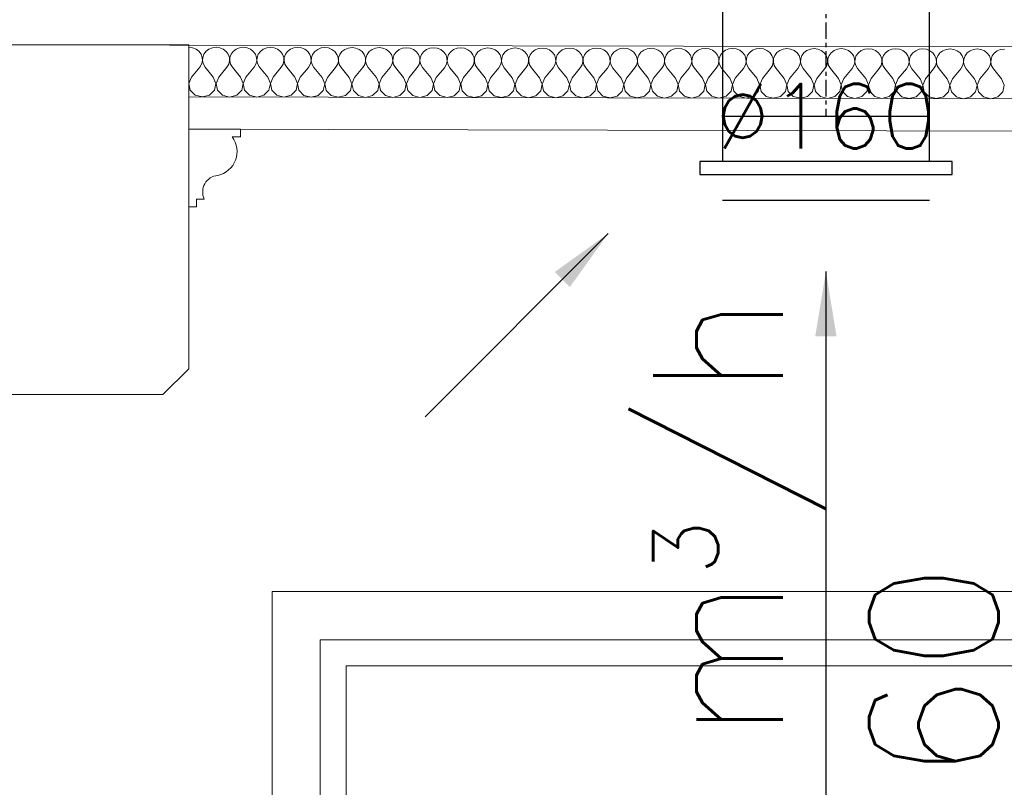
# Model space of a CAD drawing. Header units: millimetres. Extents: x -573548 to 674770, y -246895 to -89040.
# Tile 58 of 199: x 98070 to 98831, y -236241 to -235649. Entities that reach past the tile are written whole.
import ezdxf

# ---------------------------------------------------------------- set-up
doc = ezdxf.new("R2010")
doc.units = ezdxf.units.MM
doc.linetypes.add('Oś', pattern=[22.225, 12.7, -3.175, 3.175, -3.175])
for name, color, linetype, lineweight in [('belki sufitowe_Nr_pióra__41', 8, 'Continuous', 9), ('DRZWI_Nr_pióra__1', 8, 'Continuous', 9), ('DRZWI_Nr_pióra__2', 8, 'Continuous', 9), ('Nowe_Drawing & Figure_Nr_pióra__59', 8, 'Continuous', 9), ('Nowe_strop_Nr_pióra__59', 8, 'Continuous', 9), ('strop_Nr_pióra__41', 8, 'Continuous', 9)]:
    doc.layers.add(name, color=color, linetype=linetype, lineweight=lineweight)
for name, color, linetype in [('FLUID-W2', 7, 'Continuous'), ('FLUID-W2-100-ARRGR', 7, 'Continuous'), ('FLUID-W2-50-DIM', 7, 'Continuous'), ('FLUID-W2-SYM', 7, 'Continuous'), ('Nowe_Drawing & Figure', 7, 'Continuous')]:
    doc.layers.add(name, color=color, linetype=linetype)
doc.styles.add('FDBES', font='simplex.shx')
doc.dimstyles.new('FDBES', dxfattribs={"dimscale": 50, "dimtxt": 4, "dimasz": 2.5, "dimexe": 0.8, "dimexo": 2, "dimgap": 1, "dimtad": 1, "dimdsep": 46, "dimtxsty": 'FDBES', "dimcen": 2.5, "dimclrd": 4, "dimclre": 5, "dimadec": 0, "dimazin": 0, "dimtfac": 1, "dimtmove": 0, "dimatfit": 3, "dimfxl": 1, "dimarcsym": 0})

# ---------------------------------------------------------------- blocks, each defined once
blk = doc.blocks.new('*X454', base_point=(477978.69, -104863.57))
at = {"layer": 'Nowe_Drawing & Figure', "color": 21, "linetype": 'Continuous', "lineweight": 13, "true_color": 0xffaaaa}
for p, q in [((492970.98, -73211.63), (492968.11, -73211.26)), ((492973.63, -73212.7), (492970.98, -73211.63)), ((492975.86, -73214.4), (492973.63, -73212.7)), ((492977.49, -73216.59), (492975.86, -73214.4)), ((492981.36, -73214.41), (492979.71, -73216.59)), ((492983.59, -73212.73), (492981.36, -73214.41)), ((492986.24, -73211.66), (492983.59, -73212.73)), ((492989.11, -73211.31), (492986.24, -73211.66)), ((492991.98, -73211.68), (492989.11, -73211.31)), ((492994.63, -73212.75), (492991.98, -73211.68)), ((492996.86, -73214.45), (492994.63, -73212.75)), ((492998.49, -73216.63), (492996.86, -73214.45)), ((493002.36, -73214.46), (493000.71, -73216.64)), ((493004.59, -73212.77), (493002.36, -73214.46)), ((493007.24, -73211.71), (493004.59, -73212.77)), ((493010.11, -73211.35), (493007.24, -73211.71)), ((493012.98, -73211.72), (493010.11, -73211.35)), ((493015.63, -73212.8), (493012.98, -73211.72)), ((493017.86, -73214.49), (493015.63, -73212.8)), ((493019.49, -73216.68), (493017.86, -73214.49)), ((493023.36, -73214.51), (493021.71, -73216.68)), ((493025.59, -73212.82), (493023.36, -73214.51)), ((493028.24, -73211.76), (493025.59, -73212.82)), ((493031.11, -73211.4), (493028.24, -73211.76)), ((493033.98, -73211.77), (493031.11, -73211.4)), ((493036.63, -73212.84), (493033.98, -73211.77)), ((493038.86, -73214.54), (493036.63, -73212.84)), ((493040.49, -73216.73), (493038.86, -73214.54)), ((493044.36, -73214.55), (493042.71, -73216.73)), ((493046.59, -73212.87), (493044.36, -73214.55)), ((493049.24, -73211.8), (493046.59, -73212.87)), ((493052.11, -73211.45), (493049.24, -73211.8)), ((493054.98, -73211.82), (493052.11, -73211.45)), ((493057.63, -73212.89), (493054.98, -73211.82)), ((493059.86, -73214.59), (493057.63, -73212.89)), ((493061.49, -73216.77), (493059.86, -73214.59)), ((493065.36, -73214.6), (493063.71, -73216.78)), ((493067.59, -73212.91), (493065.36, -73214.6)), ((493070.24, -73211.85), (493067.59, -73212.91)), ((493073.11, -73211.49), (493070.24, -73211.85)), ((493075.98, -73211.86), (493073.11, -73211.49)), ((493078.63, -73212.94), (493075.98, -73211.86)), ((493080.86, -73214.63), (493078.63, -73212.94)), ((493082.49, -73216.82), (493080.86, -73214.63)), ((493086.36, -73214.65), (493084.71, -73216.83)), ((493088.59, -73212.96), (493086.36, -73214.65)), ((493091.24, -73211.9), (493088.59, -73212.96)), ((493094.11, -73211.54), (493091.24, -73211.9)), ((493096.98, -73211.91), (493094.11, -73211.54)), ((493099.63, -73212.99), (493096.98, -73211.91)), ((493101.86, -73214.68), (493099.63, -73212.99)), ((493103.49, -73216.87), (493101.86, -73214.68)), ((493107.36, -73214.69), (493105.71, -73216.87)), ((493109.59, -73213.01), (493107.36, -73214.69)), ((493112.24, -73211.95), (493109.59, -73213.01)), ((493115.11, -73211.59), (493112.24, -73211.95)), ((493117.98, -73211.96), (493115.11, -73211.59)), ((493120.63, -73213.03), (493117.98, -73211.96)), ((493122.86, -73214.73), (493120.63, -73213.03)), ((493124.49, -73216.91), (493122.86, -73214.73)), ((493128.36, -73214.74), (493126.71, -73216.92)), ((493130.59, -73213.05), (493128.36, -73214.74)), ((493133.24, -73211.99), (493130.59, -73213.05)), ((493136.11, -73211.63), (493133.24, -73211.99)), ((493138.98, -73212), (493136.11, -73211.63)), ((493141.63, -73213.08), (493138.98, -73212)), ((493143.86, -73214.77), (493141.63, -73213.08)), ((493145.49, -73216.96), (493143.86, -73214.77)), ((493149.36, -73214.79), (493147.71, -73216.97)), ((493151.59, -73213.1), (493149.36, -73214.79)), ((493154.24, -73212.04), (493151.59, -73213.1)), ((493157.11, -73211.68), (493154.24, -73212.04)), ((493159.98, -73212.05), (493157.11, -73211.68)), ((493162.63, -73213.13), (493159.98, -73212.05)), ((493164.86, -73214.82), (493162.63, -73213.13)), ((493166.49, -73217.01), (493164.86, -73214.82)), ((493170.36, -73214.83), (493168.71, -73217.01)), ((493172.59, -73213.15), (493170.36, -73214.83)), ((493175.24, -73212.09), (493172.59, -73213.15)), ((493178.11, -73211.73), (493175.24, -73212.09)), ((493180.98, -73212.1), (493178.11, -73211.73)), ((493183.63, -73213.17), (493180.98, -73212.1)), ((493185.86, -73214.87), (493183.63, -73213.17)), ((493187.49, -73217.05), (493185.86, -73214.87)), ((493191.36, -73214.88), (493189.71, -73217.06)), ((493193.59, -73213.19), (493191.36, -73214.88)), ((493196.24, -73212.13), (493193.59, -73213.19)), ((493199.11, -73211.77), (493196.24, -73212.13)), ((493201.98, -73212.15), (493199.11, -73211.77)), ((493204.63, -73213.22), (493201.98, -73212.15)), ((493206.86, -73214.91), (493204.63, -73213.22)), ((493208.49, -73217.1), (493206.86, -73214.91)), ((493212.36, -73214.93), (493210.71, -73217.11)), ((493214.59, -73213.24), (493212.36, -73214.93)), ((493217.24, -73212.18), (493214.59, -73213.24)), ((493220.11, -73211.82), (493217.24, -73212.18)), ((493222.98, -73212.19), (493220.11, -73211.82)), ((493225.63, -73213.27), (493222.98, -73212.19)), ((493227.86, -73214.96), (493225.63, -73213.27)), ((493229.49, -73217.15), (493227.86, -73214.96)), ((493233.35, -73214.97), (493231.71, -73217.15)), ((493235.59, -73213.29), (493233.35, -73214.97)), ((493238.24, -73212.23), (493235.59, -73213.29)), ((493241.11, -73211.87), (493238.24, -73212.23)), ((493243.98, -73212.24), (493241.11, -73211.87)), ((493246.63, -73213.31), (493243.98, -73212.24)), ((493248.86, -73215.01), (493246.63, -73213.31)), ((493250.49, -73217.19), (493248.86, -73215.01)), ((493254.35, -73215.02), (493252.71, -73217.2)), ((493256.59, -73213.34), (493254.35, -73215.02)), ((493259.24, -73212.27), (493256.59, -73213.34)), ((493262.11, -73211.91), (493259.24, -73212.27)), ((493264.98, -73212.29), (493262.11, -73211.91)), ((493267.63, -73213.36), (493264.98, -73212.29)), ((493269.86, -73215.05), (493267.63, -73213.36)), ((493271.49, -73217.24), (493269.86, -73215.05)), ((493275.35, -73215.07), (493273.71, -73217.25)), ((493277.59, -73213.38), (493275.35, -73215.07)), ((493280.24, -73212.32), (493277.59, -73213.38)), ((493283.11, -73211.96), (493280.24, -73212.32)), ((493285.98, -73212.33), (493283.11, -73211.96)), ((493288.63, -73213.41), (493285.98, -73212.33)), ((493290.86, -73215.1), (493288.63, -73213.41)), ((493292.49, -73217.29), (493290.86, -73215.1)), ((493296.35, -73215.11), (493294.71, -73217.29)), ((493298.59, -73213.43), (493296.35, -73215.11)), ((493301.24, -73212.37), (493298.59, -73213.43)), ((493304.11, -73212.01), (493301.24, -73212.37)), ((493306.98, -73212.38), (493304.11, -73212.01)), ((493309.63, -73213.45), (493306.98, -73212.38)), ((493311.86, -73215.15), (493309.63, -73213.45)), ((493313.49, -73217.34), (493311.86, -73215.15)), ((493317.35, -73215.16), (493315.71, -73217.34)), ((493319.59, -73213.48), (493317.35, -73215.16)), ((493322.24, -73212.41), (493319.59, -73213.48)), ((493325.11, -73212.05), (493322.24, -73212.41)), ((493327.98, -73212.43), (493325.11, -73212.05)), ((493330.63, -73213.5), (493327.98, -73212.43)), ((493332.86, -73215.2), (493330.63, -73213.5)), ((493334.49, -73217.38), (493332.86, -73215.2)), ((493338.35, -73215.21), (493336.71, -73217.39)), ((493340.59, -73213.52), (493338.35, -73215.21)), ((493343.24, -73212.46), (493340.59, -73213.52)), ((493346.11, -73212.1), (493343.24, -73212.46)), ((493348.98, -73212.47), (493346.11, -73212.1)), ((493351.63, -73213.55), (493348.98, -73212.47)), ((493353.86, -73215.24), (493351.63, -73213.55)), ((493355.49, -73217.43), (493353.86, -73215.24)), ((493359.35, -73215.25), (493357.71, -73217.43)), ((493361.59, -73213.57), (493359.35, -73215.25)), ((493364.24, -73212.51), (493361.59, -73213.57)), ((493367.11, -73212.15), (493364.24, -73212.51)), ((493369.98, -73212.52), (493367.11, -73212.15)), ((493372.63, -73213.59), (493369.98, -73212.52)), ((493374.86, -73215.29), (493372.63, -73213.59)), ((493376.49, -73217.48), (493374.86, -73215.29)), ((493380.35, -73215.3), (493378.71, -73217.48)), ((493382.59, -73213.62), (493380.35, -73215.3)), ((493385.24, -73212.55), (493382.59, -73213.62)), ((493388.11, -73212.19), (493385.24, -73212.55)), ((493390.98, -73212.57), (493388.11, -73212.19)), ((493393.63, -73213.64), (493390.98, -73212.57)), ((493395.86, -73215.34), (493393.63, -73213.64)), ((493397.49, -73217.52), (493395.86, -73215.34)), ((493401.35, -73215.35), (493399.71, -73217.53)), ((493403.59, -73213.66), (493401.35, -73215.35)), ((493406.24, -73212.6), (493403.59, -73213.66)), ((493409.11, -73212.24), (493406.24, -73212.6)), ((493411.98, -73212.61), (493409.11, -73212.24)), ((493414.63, -73213.69), (493411.98, -73212.61)), ((493416.86, -73215.38), (493414.63, -73213.69)), ((493418.49, -73217.57), (493416.86, -73215.38)), ((493422.35, -73215.39), (493420.71, -73217.57)), ((493424.59, -73213.71), (493422.35, -73215.39)), ((493427.24, -73212.65), (493424.59, -73213.71)), ((493430.11, -73212.29), (493427.24, -73212.65)), ((493432.98, -73212.66), (493430.11, -73212.29)), ((493435.63, -73213.73), (493432.98, -73212.66)), ((493437.86, -73215.43), (493435.63, -73213.73)), ((493439.49, -73217.62), (493437.86, -73215.43)), ((493443.35, -73215.44), (493441.71, -73217.62)), ((493445.59, -73213.76), (493443.35, -73215.44)), ((493448.24, -73212.69), (493445.59, -73213.76)), ((493451.11, -73212.34), (493448.24, -73212.69)), ((493453.98, -73212.71), (493451.11, -73212.34)), ((493456.63, -73213.78), (493453.98, -73212.71)), ((493458.86, -73215.48), (493456.63, -73213.78)), ((493460.49, -73217.66), (493458.86, -73215.48)), ((493464.35, -73215.49), (493462.71, -73217.67)), ((493466.59, -73213.8), (493464.35, -73215.49)), ((493469.24, -73212.74), (493466.59, -73213.8)), ((493472.11, -73212.38), (493469.24, -73212.74)), ((493474.98, -73212.75), (493472.11, -73212.38)), ((493477.63, -73213.83), (493474.98, -73212.75)), ((493479.86, -73215.52), (493477.63, -73213.83)), ((493481.49, -73217.71), (493479.86, -73215.52)), ((493485.35, -73215.54), (493483.71, -73217.71)), ((493487.59, -73213.85), (493485.35, -73215.54)), ((493490.24, -73212.79), (493487.59, -73213.85)), ((493493.11, -73212.43), (493490.24, -73212.79)), ((493495.98, -73212.8), (493493.11, -73212.43)), ((493498.63, -73213.88), (493495.98, -73212.8)), ((493500.86, -73215.57), (493498.63, -73213.88)), ((493502.49, -73217.76), (493500.86, -73215.57)), ((493506.35, -73215.58), (493504.71, -73217.76)), ((493508.59, -73213.9), (493506.35, -73215.58)), ((493511.24, -73212.83), (493508.59, -73213.9)), ((493514.11, -73212.48), (493511.24, -73212.83)), ((493516.98, -73212.85), (493514.11, -73212.48)), ((493519.63, -73213.92), (493516.98, -73212.85)), ((493521.86, -73215.62), (493519.63, -73213.92)), ((493523.49, -73217.8), (493521.86, -73215.62)), ((493527.35, -73215.63), (493525.71, -73217.81)), ((493529.59, -73213.94), (493527.35, -73215.63)), ((493532.24, -73212.88), (493529.59, -73213.94)), ((493535.11, -73212.52), (493532.24, -73212.88)), ((493537.98, -73212.89), (493535.11, -73212.52)), ((493540.63, -73213.97), (493537.98, -73212.89)), ((493542.86, -73215.66), (493540.63, -73213.97)), ((493544.49, -73217.85), (493542.86, -73215.66)), ((493548.35, -73215.68), (493546.71, -73217.86)), ((493550.59, -73213.99), (493548.35, -73215.68)), ((493553.24, -73212.93), (493550.59, -73213.99)), ((493556.11, -73212.57), (493553.24, -73212.93)), ((493558.98, -73212.94), (493556.11, -73212.57)), ((493561.63, -73214.02), (493558.98, -73212.94)), ((493563.86, -73215.71), (493561.63, -73214.02)), ((493565.49, -73217.9), (493563.86, -73215.71)), ((493569.35, -73215.72), (493567.71, -73217.9)), ((493571.59, -73214.04), (493569.35, -73215.72)), ((493574.24, -73212.98), (493571.59, -73214.04)), ((493577.11, -73212.62), (493574.24, -73212.98)), ((493579.98, -73212.99), (493577.11, -73212.62)), ((493582.63, -73214.06), (493579.98, -73212.99)), ((493584.86, -73215.76), (493582.63, -73214.06)), ((493586.49, -73217.94), (493584.86, -73215.76)), ((493590.35, -73215.77), (493588.71, -73217.95)), ((493592.59, -73214.08), (493590.35, -73215.77)), ((493595.24, -73213.02), (493592.59, -73214.08)), ((493598.11, -73212.66), (493595.24, -73213.02)), ((492978.41, -73219.1), (492977.49, -73216.59)), ((492977.89, -73224.32), (492978.55, -73221.74)), ((492978.55, -73221.74), (492978.41, -73219.1)), ((492978.78, -73219.1), (492978.63, -73221.74)), ((492978.63, -73221.74), (492979.28, -73224.33)), ((492979.71, -73216.59), (492978.78, -73219.1)), ((492999.41, -73219.14), (492998.49, -73216.63)), ((492998.89, -73224.37), (492999.55, -73221.79)), ((492999.55, -73221.79), (492999.41, -73219.14)), ((492999.78, -73219.15), (492999.63, -73221.79)), ((492999.63, -73221.79), (493000.28, -73224.37)), ((493000.71, -73216.64), (492999.78, -73219.15)), ((493020.41, -73219.19), (493019.49, -73216.68)), ((493019.89, -73224.42), (493020.55, -73221.84)), ((493020.55, -73221.84), (493020.41, -73219.19)), ((493020.78, -73219.19), (493020.63, -73221.84)), ((493020.63, -73221.84), (493021.28, -73224.42)), ((493021.71, -73216.68), (493020.78, -73219.19)), ((493041.41, -73219.24), (493040.49, -73216.73)), ((493040.89, -73224.46), (493041.55, -73221.88)), ((493041.55, -73221.88), (493041.41, -73219.24)), ((493041.78, -73219.24), (493041.63, -73221.88)), ((493041.63, -73221.88), (493042.28, -73224.47)), ((493042.71, -73216.73), (493041.78, -73219.24)), ((493062.41, -73219.29), (493061.49, -73216.77)), ((493061.89, -73224.51), (493062.55, -73221.93)), ((493062.55, -73221.93), (493062.41, -73219.29)), ((493062.78, -73219.29), (493062.63, -73221.93)), ((493062.63, -73221.93), (493063.28, -73224.51)), ((493063.71, -73216.78), (493062.78, -73219.29)), ((493083.41, -73219.33), (493082.49, -73216.82)), ((493082.89, -73224.56), (493083.55, -73221.98)), ((493083.55, -73221.98), (493083.41, -73219.33)), ((493083.78, -73219.33), (493083.63, -73221.98)), ((493083.63, -73221.98), (493084.28, -73224.56)), ((493084.71, -73216.83), (493083.78, -73219.33)), ((493104.41, -73219.38), (493103.49, -73216.87)), ((493103.89, -73224.6), (493104.55, -73222.02)), ((493104.55, -73222.02), (493104.41, -73219.38)), ((493104.78, -73219.38), (493104.63, -73222.02)), ((493104.63, -73222.02), (493105.28, -73224.61)), ((493105.71, -73216.87), (493104.78, -73219.38)), ((493125.41, -73219.43), (493124.49, -73216.91)), ((493124.89, -73224.65), (493125.55, -73222.07)), ((493125.55, -73222.07), (493125.41, -73219.43)), ((493125.78, -73219.43), (493125.63, -73222.07)), ((493125.63, -73222.07), (493126.28, -73224.65)), ((493126.71, -73216.92), (493125.78, -73219.43)), ((493146.41, -73219.47), (493145.49, -73216.96)), ((493145.89, -73224.7), (493146.55, -73222.12)), ((493146.55, -73222.12), (493146.41, -73219.47)), ((493146.78, -73219.47), (493146.63, -73222.12)), ((493146.63, -73222.12), (493147.28, -73224.7)), ((493147.71, -73216.97), (493146.78, -73219.47)), ((493167.41, -73219.52), (493166.49, -73217.01)), ((493166.89, -73224.74), (493167.55, -73222.17)), ((493167.55, -73222.17), (493167.41, -73219.52)), ((493167.78, -73219.52), (493167.63, -73222.17)), ((493167.63, -73222.17), (493168.28, -73224.75)), ((493168.71, -73217.01), (493167.78, -73219.52)), ((493188.41, -73219.57), (493187.49, -73217.05)), ((493187.89, -73224.79), (493188.55, -73222.21)), ((493188.55, -73222.21), (493188.41, -73219.57)), ((493188.78, -73219.57), (493188.63, -73222.21)), ((493188.63, -73222.21), (493189.28, -73224.79)), ((493189.71, -73217.06), (493188.78, -73219.57)), ((493209.41, -73219.61), (493208.49, -73217.1)), ((493208.89, -73224.84), (493209.55, -73222.26)), ((493209.55, -73222.26), (493209.41, -73219.61)), ((493209.78, -73219.61), (493209.63, -73222.26)), ((493209.63, -73222.26), (493210.28, -73224.84)), ((493210.71, -73217.11), (493209.78, -73219.61)), ((493230.41, -73219.66), (493229.49, -73217.15)), ((493229.89, -73224.88), (493230.55, -73222.31)), ((493230.55, -73222.31), (493230.41, -73219.66)), ((493230.78, -73219.66), (493230.63, -73222.31)), ((493230.63, -73222.31), (493231.28, -73224.89)), ((493231.71, -73217.15), (493230.78, -73219.66)), ((493251.41, -73219.71), (493250.49, -73217.19)), ((493250.89, -73224.93), (493251.55, -73222.35)), ((493251.55, -73222.35), (493251.41, -73219.71)), ((493251.78, -73219.71), (493251.63, -73222.35)), ((493251.63, -73222.35), (493252.28, -73224.93)), ((493252.71, -73217.2), (493251.78, -73219.71)), ((493272.41, -73219.75), (493271.49, -73217.24)), ((493271.89, -73224.98), (493272.55, -73222.4)), ((493272.55, -73222.4), (493272.41, -73219.75)), ((493272.78, -73219.75), (493272.63, -73222.4)), ((493272.63, -73222.4), (493273.28, -73224.98)), ((493273.71, -73217.25), (493272.78, -73219.75)), ((493293.41, -73219.8), (493292.49, -73217.29)), ((493292.89, -73225.02), (493293.55, -73222.45)), ((493293.55, -73222.45), (493293.41, -73219.8)), ((493293.78, -73219.8), (493293.63, -73222.45)), ((493293.63, -73222.45), (493294.28, -73225.03)), ((493294.71, -73217.29), (493293.78, -73219.8)), ((493314.41, -73219.85), (493313.49, -73217.34)), ((493313.89, -73225.07), (493314.55, -73222.49)), ((493314.55, -73222.49), (493314.41, -73219.85)), ((493314.78, -73219.85), (493314.63, -73222.49)), ((493314.63, -73222.49), (493315.28, -73225.07)), ((493315.71, -73217.34), (493314.78, -73219.85)), ((493335.41, -73219.89), (493334.49, -73217.38)), ((493334.89, -73225.12), (493335.55, -73222.54)), ((493335.55, -73222.54), (493335.41, -73219.89)), ((493335.78, -73219.89), (493335.63, -73222.54)), ((493335.63, -73222.54), (493336.28, -73225.12)), ((493336.71, -73217.39), (493335.78, -73219.89)), ((493356.41, -73219.94), (493355.49, -73217.43)), ((493355.89, -73225.17), (493356.55, -73222.59)), ((493356.55, -73222.59), (493356.41, -73219.94)), ((493356.78, -73219.94), (493356.63, -73222.59)), ((493356.63, -73222.59), (493357.28, -73225.17)), ((493357.71, -73217.43), (493356.78, -73219.94)), ((493377.41, -73219.99), (493376.49, -73217.48)), ((493376.89, -73225.21), (493377.55, -73222.63)), ((493377.55, -73222.63), (493377.41, -73219.99)), ((493377.78, -73219.99), (493377.63, -73222.63)), ((493377.63, -73222.63), (493378.28, -73225.22)), ((493378.71, -73217.48), (493377.78, -73219.99)), ((493398.41, -73220.03), (493397.49, -73217.52)), ((493397.89, -73225.26), (493398.55, -73222.68)), ((493398.55, -73222.68), (493398.41, -73220.03)), ((493398.78, -73220.04), (493398.63, -73222.68)), ((493398.63, -73222.68), (493399.28, -73225.26)), ((493399.71, -73217.53), (493398.78, -73220.04)), ((493419.41, -73220.08), (493418.49, -73217.57)), ((493418.89, -73225.31), (493419.55, -73222.73)), ((493419.55, -73222.73), (493419.41, -73220.08)), ((493419.78, -73220.08), (493419.63, -73222.73)), ((493419.63, -73222.73), (493420.28, -73225.31)), ((493420.71, -73217.57), (493419.78, -73220.08)), ((493440.41, -73220.13), (493439.49, -73217.62)), ((493439.89, -73225.35), (493440.55, -73222.77)), ((493440.55, -73222.77), (493440.41, -73220.13)), ((493440.78, -73220.13), (493440.63, -73222.77)), ((493440.63, -73222.77), (493441.28, -73225.36)), ((493441.71, -73217.62), (493440.78, -73220.13)), ((493461.41, -73220.17), (493460.49, -73217.66)), ((493460.88, -73225.4), (493461.55, -73222.82)), ((493461.55, -73222.82), (493461.41, -73220.17)), ((493461.78, -73220.18), (493461.63, -73222.82)), ((493461.63, -73222.82), (493462.28, -73225.4)), ((493462.71, -73217.67), (493461.78, -73220.18)), ((493482.41, -73220.22), (493481.49, -73217.71)), ((493481.88, -73225.45), (493482.55, -73222.87)), ((493482.55, -73222.87), (493482.41, -73220.22)), ((493482.78, -73220.22), (493482.63, -73222.87)), ((493482.63, -73222.87), (493483.28, -73225.45)), ((493483.71, -73217.71), (493482.78, -73220.22)), ((493503.41, -73220.27), (493502.49, -73217.76)), ((493502.88, -73225.49), (493503.55, -73222.91)), ((493503.55, -73222.91), (493503.41, -73220.27)), ((493503.78, -73220.27), (493503.63, -73222.91)), ((493503.63, -73222.91), (493504.28, -73225.5)), ((493504.71, -73217.76), (493503.78, -73220.27)), ((493524.41, -73220.32), (493523.49, -73217.8)), ((493523.88, -73225.54), (493524.55, -73222.96)), ((493524.55, -73222.96), (493524.41, -73220.32)), ((493524.78, -73220.32), (493524.63, -73222.96)), ((493524.63, -73222.96), (493525.28, -73225.54)), ((493525.71, -73217.81), (493524.78, -73220.32)), ((493545.41, -73220.36), (493544.49, -73217.85)), ((493544.88, -73225.59), (493545.55, -73223.01)), ((493545.55, -73223.01), (493545.41, -73220.36)), ((493545.78, -73220.36), (493545.63, -73223.01)), ((493545.63, -73223.01), (493546.28, -73225.59)), ((493546.71, -73217.86), (493545.78, -73220.36)), ((493566.41, -73220.41), (493565.49, -73217.9)), ((493565.88, -73225.63), (493566.55, -73223.05)), ((493566.55, -73223.05), (493566.41, -73220.41)), ((493566.78, -73220.41), (493566.63, -73223.06)), ((493566.63, -73223.06), (493567.28, -73225.64)), ((493567.71, -73217.9), (493566.78, -73220.41)), ((493587.41, -73220.46), (493586.49, -73217.94)), ((493586.88, -73225.68), (493587.55, -73223.1)), ((493587.55, -73223.1), (493587.41, -73220.46)), ((493587.78, -73220.46), (493587.63, -73223.1)), ((493587.63, -73223.1), (493588.28, -73225.68)), ((493588.71, -73217.95), (493587.78, -73220.46)), ((492970.16, -73234.3), (492976.48, -73226.64)), ((492976.48, -73226.64), (492977.89, -73224.32)), ((492979.28, -73224.33), (492980.68, -73226.65)), ((492986.96, -73234.34), (492980.68, -73226.65)), ((492991.16, -73234.35), (492997.48, -73226.68)), ((492997.48, -73226.68), (492998.89, -73224.37)), ((493000.28, -73224.37), (493001.68, -73226.69)), ((493007.96, -73234.39), (493001.68, -73226.69)), ((493012.16, -73234.4), (493018.48, -73226.73)), ((493018.48, -73226.73), (493019.89, -73224.42)), ((493021.28, -73224.42), (493022.68, -73226.74)), ((493028.96, -73234.43), (493022.68, -73226.74)), ((493033.16, -73234.44), (493039.48, -73226.78)), ((493039.48, -73226.78), (493040.89, -73224.46)), ((493042.28, -73224.47), (493043.68, -73226.79)), ((493049.96, -73234.48), (493043.68, -73226.79)), ((493054.16, -73234.49), (493060.48, -73226.82)), ((493060.48, -73226.82), (493061.89, -73224.51)), ((493063.28, -73224.51), (493064.68, -73226.83)), ((493070.96, -73234.53), (493064.68, -73226.83)), ((493075.16, -73234.54), (493081.48, -73226.87)), ((493081.48, -73226.87), (493082.89, -73224.56)), ((493084.28, -73224.56), (493085.68, -73226.88)), ((493091.96, -73234.57), (493085.68, -73226.88)), ((493096.16, -73234.58), (493102.48, -73226.92)), ((493102.48, -73226.92), (493103.89, -73224.6)), ((493105.28, -73224.61), (493106.68, -73226.93)), ((493112.96, -73234.62), (493106.68, -73226.93)), ((493117.16, -73234.63), (493123.48, -73226.96)), ((493123.48, -73226.96), (493124.89, -73224.65)), ((493126.28, -73224.65), (493127.68, -73226.97)), ((493133.96, -73234.67), (493127.68, -73226.97)), ((493138.16, -73234.68), (493144.48, -73227.01)), ((493144.48, -73227.01), (493145.89, -73224.7)), ((493147.28, -73224.7), (493148.68, -73227.02)), ((493154.96, -73234.72), (493148.68, -73227.02)), ((493159.16, -73234.72), (493165.48, -73227.06)), ((493165.48, -73227.06), (493166.89, -73224.74)), ((493168.28, -73224.75), (493169.68, -73227.07)), ((493175.96, -73234.76), (493169.68, -73227.07)), ((493180.16, -73234.77), (493186.48, -73227.11)), ((493186.48, -73227.11), (493187.89, -73224.79)), ((493189.28, -73224.79), (493190.68, -73227.11)), ((493196.96, -73234.81), (493190.68, -73227.11)), ((493201.16, -73234.82), (493207.48, -73227.15)), ((493207.48, -73227.15), (493208.89, -73224.84)), ((493210.28, -73224.84), (493211.68, -73227.16)), ((493217.96, -73234.86), (493211.68, -73227.16)), ((493222.16, -73234.86), (493228.48, -73227.2)), ((493228.48, -73227.2), (493229.89, -73224.88)), ((493231.28, -73224.89), (493232.68, -73227.21)), ((493238.96, -73234.9), (493232.68, -73227.21)), ((493243.16, -73234.91), (493249.48, -73227.25)), ((493249.48, -73227.25), (493250.89, -73224.93)), ((493252.28, -73224.93), (493253.68, -73227.26)), ((493259.96, -73234.95), (493253.68, -73227.26)), ((493264.16, -73234.96), (493270.48, -73227.29)), ((493270.48, -73227.29), (493271.89, -73224.98)), ((493273.28, -73224.98), (493274.68, -73227.3)), ((493280.96, -73235), (493274.68, -73227.3)), ((493285.16, -73235.01), (493291.48, -73227.34)), ((493291.48, -73227.34), (493292.89, -73225.02)), ((493294.28, -73225.03), (493295.68, -73227.35)), ((493301.96, -73235.04), (493295.68, -73227.35)), ((493306.16, -73235.05), (493312.48, -73227.39)), ((493312.48, -73227.39), (493313.89, -73225.07)), ((493315.28, -73225.07), (493316.68, -73227.4)), ((493322.96, -73235.09), (493316.68, -73227.4)), ((493327.16, -73235.1), (493333.48, -73227.43)), ((493333.48, -73227.43), (493334.89, -73225.12)), ((493336.28, -73225.12), (493337.68, -73227.44)), ((493343.96, -73235.14), (493337.68, -73227.44)), ((493348.16, -73235.15), (493354.48, -73227.48)), ((493354.48, -73227.48), (493355.89, -73225.17)), ((493357.28, -73225.17), (493358.68, -73227.49)), ((493364.96, -73235.18), (493358.68, -73227.49)), ((493369.16, -73235.19), (493375.48, -73227.53)), ((493375.48, -73227.53), (493376.89, -73225.21)), ((493378.28, -73225.22), (493379.68, -73227.54)), ((493385.96, -73235.23), (493379.68, -73227.54)), ((493390.16, -73235.24), (493396.48, -73227.57)), ((493396.48, -73227.57), (493397.89, -73225.26)), ((493399.28, -73225.26), (493400.68, -73227.58)), ((493406.96, -73235.28), (493400.68, -73227.58)), ((493411.16, -73235.29), (493417.48, -73227.62)), ((493417.48, -73227.62), (493418.89, -73225.31)), ((493420.28, -73225.31), (493421.68, -73227.63)), ((493427.96, -73235.32), (493421.68, -73227.63)), ((493432.16, -73235.33), (493438.48, -73227.67)), ((493438.48, -73227.67), (493439.89, -73225.35)), ((493441.28, -73225.36), (493442.68, -73227.68)), ((493448.96, -73235.37), (493442.68, -73227.68)), ((493453.16, -73235.38), (493459.48, -73227.71)), ((493459.48, -73227.71), (493460.88, -73225.4)), ((493462.28, -73225.4), (493463.68, -73227.72)), ((493469.96, -73235.42), (493463.68, -73227.72)), ((493474.16, -73235.43), (493480.48, -73227.76)), ((493480.48, -73227.76), (493481.88, -73225.45)), ((493483.28, -73225.45), (493484.68, -73227.77)), ((493490.96, -73235.46), (493484.68, -73227.77)), ((493495.16, -73235.47), (493501.48, -73227.81)), ((493501.48, -73227.81), (493502.88, -73225.49)), ((493504.28, -73225.5), (493505.68, -73227.82)), ((493511.96, -73235.51), (493505.68, -73227.82)), ((493516.16, -73235.52), (493522.48, -73227.85)), ((493522.48, -73227.85), (493523.88, -73225.54)), ((493525.28, -73225.54), (493526.68, -73227.86)), ((493532.96, -73235.56), (493526.68, -73227.86)), ((493537.16, -73235.57), (493543.48, -73227.9)), ((493543.48, -73227.9), (493544.88, -73225.59)), ((493546.28, -73225.59), (493547.68, -73227.91)), ((493553.96, -73235.6), (493547.68, -73227.91)), ((493558.16, -73235.61), (493564.48, -73227.95)), ((493564.48, -73227.95), (493565.88, -73225.63)), ((493567.28, -73225.64), (493568.68, -73227.96)), ((493574.96, -73235.65), (493568.68, -73227.96)), ((493579.16, -73235.66), (493585.48, -73227.99)), ((493585.48, -73227.99), (493586.88, -73225.68)), ((493588.28, -73225.68), (493589.68, -73228)), ((493595.96, -73235.7), (493589.68, -73228)), ((492970.16, -73234.3), (492968.09, -73239.2)), ((492968.09, -73239.2), (492969.15, -73244.35)), ((492989.01, -73239.24), (492986.96, -73234.34)), ((492987.93, -73244.4), (492989.01, -73239.24)), ((492991.16, -73234.35), (492989.09, -73239.24)), ((492989.09, -73239.24), (492990.15, -73244.4)), ((493010.01, -73239.29), (493007.96, -73234.39)), ((493008.93, -73244.44), (493010.01, -73239.29)), ((493012.16, -73234.4), (493010.09, -73239.29)), ((493010.09, -73239.29), (493011.15, -73244.45)), ((493031.01, -73239.34), (493028.96, -73234.43)), ((493029.93, -73244.49), (493031.01, -73239.34)), ((493033.16, -73234.44), (493031.09, -73239.34)), ((493031.09, -73239.34), (493032.15, -73244.49)), ((493052.01, -73239.38), (493049.96, -73234.48)), ((493050.93, -73244.54), (493052.01, -73239.38)), ((493054.16, -73234.49), (493052.09, -73239.38)), ((493052.09, -73239.38), (493053.15, -73244.54)), ((493073.01, -73239.43), (493070.96, -73234.53)), ((493075.16, -73234.54), (493073.09, -73239.43)), ((493094.01, -73239.48), (493091.96, -73234.57)), ((493096.16, -73234.58), (493094.09, -73239.48)), ((493115.01, -73239.52), (493112.96, -73234.62)), ((493117.16, -73234.63), (493115.09, -73239.52)), ((493136.01, -73239.57), (493133.96, -73234.67)), ((493138.16, -73234.68), (493136.09, -73239.57)), ((493157.01, -73239.62), (493154.96, -73234.72)), ((493159.16, -73234.72), (493157.09, -73239.62)), ((493178.01, -73239.66), (493175.96, -73234.76)), ((493180.16, -73234.77), (493178.09, -73239.66)), ((493199.01, -73239.71), (493196.96, -73234.81)), ((493201.16, -73234.82), (493199.09, -73239.71)), ((493220.01, -73239.76), (493217.96, -73234.86)), ((493222.16, -73234.86), (493220.09, -73239.76)), ((493241.01, -73239.8), (493238.96, -73234.9)), ((493243.16, -73234.91), (493241.09, -73239.8)), ((493262.01, -73239.85), (493259.96, -73234.95)), ((493264.16, -73234.96), (493262.09, -73239.85)), ((493283.01, -73239.9), (493280.96, -73235)), ((493285.16, -73235.01), (493283.09, -73239.9)), ((493304.01, -73239.95), (493301.96, -73235.04)), ((493306.16, -73235.05), (493304.09, -73239.95)), ((493325.01, -73239.99), (493322.96, -73235.09)), ((493327.16, -73235.1), (493325.09, -73239.99)), ((493346.01, -73240.04), (493343.96, -73235.14)), ((493348.16, -73235.15), (493346.09, -73240.04)), ((493367.01, -73240.09), (493364.96, -73235.18)), ((493369.16, -73235.19), (493367.09, -73240.09)), ((493388.01, -73240.13), (493385.96, -73235.23)), ((493390.16, -73235.24), (493388.09, -73240.13)), ((493409.01, -73240.18), (493406.96, -73235.28)), ((493411.16, -73235.29), (493409.09, -73240.18)), ((493430.01, -73240.23), (493427.96, -73235.32)), ((493432.16, -73235.33), (493430.09, -73240.23)), ((493451.01, -73240.27), (493448.96, -73235.37)), ((493453.16, -73235.38), (493451.09, -73240.27)), ((493472.01, -73240.32), (493469.96, -73235.42)), ((493474.16, -73235.43), (493472.09, -73240.32)), ((493493.01, -73240.37), (493490.96, -73235.46)), ((493495.16, -73235.47), (493493.09, -73240.37)), ((493514.01, -73240.41), (493511.96, -73235.51)), ((493516.16, -73235.52), (493514.09, -73240.41)), ((493535.01, -73240.46), (493532.96, -73235.56)), ((493537.16, -73235.57), (493535.09, -73240.46)), ((493556.01, -73240.51), (493553.96, -73235.6)), ((493558.16, -73235.61), (493556.09, -73240.51)), ((493577.01, -73240.55), (493574.96, -73235.65)), ((493579.16, -73235.66), (493577.09, -73240.55)), ((493598.01, -73240.6), (493595.96, -73235.7)), ((492969.15, -73244.35), (492973.01, -73248.24)), ((492984.05, -73248.26), (492987.93, -73244.4)), ((492990.15, -73244.4), (492994.01, -73248.28)), ((493005.05, -73248.31), (493008.93, -73244.44)), ((493011.15, -73244.45), (493015.01, -73248.33)), ((493026.05, -73248.35), (493029.93, -73244.49)), ((493032.15, -73244.49), (493036.01, -73248.38)), ((493047.05, -73248.4), (493050.93, -73244.54)), ((493053.15, -73244.54), (493057.01, -73248.42)), ((493068.05, -73248.45), (493071.93, -73244.58)), ((493071.93, -73244.58), (493073.01, -73239.43)), ((493073.09, -73239.43), (493074.15, -73244.59)), ((493074.15, -73244.59), (493078.01, -73248.47)), ((493089.05, -73248.49), (493092.93, -73244.63)), ((493092.93, -73244.63), (493094.01, -73239.48)), ((493094.09, -73239.48), (493095.15, -73244.63)), ((493095.15, -73244.63), (493099.01, -73248.52)), ((493110.05, -73248.54), (493113.93, -73244.68)), ((493113.93, -73244.68), (493115.01, -73239.52)), ((493115.09, -73239.52), (493116.15, -73244.68)), ((493116.15, -73244.68), (493120.01, -73248.56)), ((493131.05, -73248.59), (493134.93, -73244.72)), ((493134.93, -73244.72), (493136.01, -73239.57)), ((493136.09, -73239.57), (493137.15, -73244.73)), ((493137.15, -73244.73), (493141.01, -73248.61)), ((493152.05, -73248.63), (493155.93, -73244.77)), ((493155.93, -73244.77), (493157.01, -73239.62)), ((493157.09, -73239.62), (493158.15, -73244.78)), ((493158.15, -73244.78), (493162.01, -73248.66)), ((493173.05, -73248.68), (493176.93, -73244.82)), ((493176.93, -73244.82), (493178.01, -73239.66)), ((493178.09, -73239.66), (493179.15, -73244.82)), ((493179.15, -73244.82), (493183.01, -73248.7)), ((493194.05, -73248.73), (493197.93, -73244.86)), ((493197.93, -73244.86), (493199.01, -73239.71)), ((493199.09, -73239.71), (493200.15, -73244.87)), ((493200.15, -73244.87), (493204.01, -73248.75)), ((493215.05, -73248.78), (493218.93, -73244.91)), ((493218.93, -73244.91), (493220.01, -73239.76)), ((493220.09, -73239.76), (493221.15, -73244.92)), ((493221.15, -73244.92), (493225.01, -73248.8)), ((493236.05, -73248.82), (493239.93, -73244.96)), ((493239.93, -73244.96), (493241.01, -73239.8)), ((493241.09, -73239.8), (493242.15, -73244.96)), ((493242.15, -73244.96), (493246.01, -73248.84)), ((493257.05, -73248.87), (493260.93, -73245)), ((493260.93, -73245), (493262.01, -73239.85)), ((493262.09, -73239.85), (493263.15, -73245.01)), ((493263.15, -73245.01), (493267.01, -73248.89)), ((493278.05, -73248.92), (493281.93, -73245.05)), ((493281.93, -73245.05), (493283.01, -73239.9)), ((493283.09, -73239.9), (493284.15, -73245.06)), ((493284.15, -73245.06), (493288.01, -73248.94)), ((493299.05, -73248.96), (493302.93, -73245.1)), ((493302.93, -73245.1), (493304.01, -73239.95)), ((493304.09, -73239.95), (493305.15, -73245.1)), ((493305.15, -73245.1), (493309.01, -73248.98)), ((493320.05, -73249.01), (493323.93, -73245.15)), ((493323.93, -73245.15), (493325.01, -73239.99)), ((493325.09, -73239.99), (493326.15, -73245.15)), ((493326.15, -73245.15), (493330.01, -73249.03)), ((493341.05, -73249.06), (493344.93, -73245.19)), ((493344.93, -73245.19), (493346.01, -73240.04)), ((493346.09, -73240.04), (493347.15, -73245.2)), ((493347.15, -73245.2), (493351.01, -73249.08)), ((493362.05, -73249.1), (493365.93, -73245.24)), ((493365.93, -73245.24), (493367.01, -73240.09)), ((493367.09, -73240.09), (493368.15, -73245.24)), ((493368.15, -73245.24), (493372.01, -73249.13)), ((493383.05, -73249.15), (493386.93, -73245.29)), ((493386.93, -73245.29), (493388.01, -73240.13)), ((493388.09, -73240.13), (493389.15, -73245.29)), ((493389.15, -73245.29), (493393.01, -73249.17)), ((493404.05, -73249.2), (493407.93, -73245.33)), ((493407.93, -73245.33), (493409.01, -73240.18)), ((493409.09, -73240.18), (493410.15, -73245.34)), ((493410.15, -73245.34), (493414.01, -73249.22)), ((493425.05, -73249.24), (493428.93, -73245.38)), ((493428.93, -73245.38), (493430.01, -73240.23)), ((493430.09, -73240.23), (493431.15, -73245.38)), ((493431.15, -73245.38), (493435.01, -73249.27)), ((493446.05, -73249.29), (493449.93, -73245.43)), ((493449.93, -73245.43), (493451.01, -73240.27)), ((493451.09, -73240.27), (493452.15, -73245.43)), ((493452.15, -73245.43), (493456.01, -73249.31)), ((493467.05, -73249.34), (493470.93, -73245.47)), ((493470.93, -73245.47), (493472.01, -73240.32)), ((493472.09, -73240.32), (493473.15, -73245.48)), ((493473.15, -73245.48), (493477.01, -73249.36)), ((493488.05, -73249.38), (493491.93, -73245.52)), ((493491.93, -73245.52), (493493.01, -73240.37)), ((493493.09, -73240.37), (493494.15, -73245.52)), ((493494.15, -73245.52), (493498.01, -73249.41)), ((493509.05, -73249.43), (493512.93, -73245.57)), ((493512.93, -73245.57), (493514.01, -73240.41)), ((493514.09, -73240.41), (493515.15, -73245.57)), ((493515.15, -73245.57), (493519.01, -73249.45)), ((493530.05, -73249.48), (493533.93, -73245.61)), ((493533.93, -73245.61), (493535.01, -73240.46)), ((493535.09, -73240.46), (493536.15, -73245.62)), ((493536.15, -73245.62), (493540.01, -73249.5)), ((493551.05, -73249.52), (493554.93, -73245.66)), ((493554.93, -73245.66), (493556.01, -73240.51)), ((493556.09, -73240.51), (493557.15, -73245.67)), ((493557.15, -73245.67), (493561.01, -73249.55)), ((493572.05, -73249.57), (493575.93, -73245.71)), ((493575.93, -73245.71), (493577.01, -73240.55)), ((493577.09, -73240.55), (493578.15, -73245.71)), ((493578.15, -73245.71), (493582.01, -73249.59)), ((493593.05, -73249.62), (493596.93, -73245.75)), ((493596.93, -73245.75), (493598.01, -73240.6)), ((492973.01, -73248.24), (492978.53, -73249.68)), ((492978.53, -73249.68), (492984.05, -73248.26)), ((492994.01, -73248.28), (492999.53, -73249.73)), ((492999.53, -73249.73), (493005.05, -73248.31)), ((493015.01, -73248.33), (493020.53, -73249.78)), ((493020.53, -73249.78), (493026.05, -73248.35)), ((493036.01, -73248.38), (493041.53, -73249.82)), ((493041.53, -73249.82), (493047.05, -73248.4)), ((493057.01, -73248.42), (493062.53, -73249.87)), ((493062.53, -73249.87), (493068.05, -73248.45)), ((493078.01, -73248.47), (493083.53, -73249.92)), ((493083.53, -73249.92), (493089.05, -73248.49)), ((493099.01, -73248.52), (493104.53, -73249.96)), ((493104.53, -73249.96), (493110.05, -73248.54)), ((493120.01, -73248.56), (493125.53, -73250.01)), ((493125.53, -73250.01), (493131.05, -73248.59)), ((493141.01, -73248.61), (493146.53, -73250.06)), ((493146.53, -73250.06), (493152.05, -73248.63)), ((493162.01, -73248.66), (493167.53, -73250.1)), ((493167.53, -73250.1), (493173.05, -73248.68)), ((493183.01, -73248.7), (493188.53, -73250.15)), ((493188.53, -73250.15), (493194.05, -73248.73)), ((493204.01, -73248.75), (493209.53, -73250.2)), ((493209.53, -73250.2), (493215.05, -73248.78)), ((493225.01, -73248.8), (493230.53, -73250.24)), ((493230.53, -73250.24), (493236.05, -73248.82)), ((493246.01, -73248.84), (493251.53, -73250.29)), ((493251.53, -73250.29), (493257.05, -73248.87)), ((493267.01, -73248.89), (493272.53, -73250.34)), ((493272.53, -73250.34), (493278.05, -73248.92)), ((493288.01, -73248.94), (493293.53, -73250.38)), ((493293.53, -73250.38), (493299.05, -73248.96)), ((493309.01, -73248.98), (493314.53, -73250.43)), ((493314.53, -73250.43), (493320.05, -73249.01)), ((493330.01, -73249.03), (493335.53, -73250.48)), ((493335.53, -73250.48), (493341.05, -73249.06)), ((493351.01, -73249.08), (493356.53, -73250.52)), ((493356.53, -73250.52), (493362.05, -73249.1)), ((493372.01, -73249.13), (493377.53, -73250.57)), ((493377.53, -73250.57), (493383.05, -73249.15)), ((493393.01, -73249.17), (493398.53, -73250.62)), ((493398.53, -73250.62), (493404.05, -73249.2)), ((493414.01, -73249.22), (493419.53, -73250.66)), ((493419.53, -73250.66), (493425.05, -73249.24)), ((493435.01, -73249.27), (493440.53, -73250.71)), ((493440.53, -73250.71), (493446.05, -73249.29)), ((493456.01, -73249.31), (493461.53, -73250.76)), ((493461.53, -73250.76), (493467.05, -73249.34)), ((493477.01, -73249.36), (493482.53, -73250.81)), ((493482.53, -73250.81), (493488.05, -73249.38)), ((493498.01, -73249.41), (493503.53, -73250.85)), ((493503.53, -73250.85), (493509.05, -73249.43)), ((493519.01, -73249.45), (493524.53, -73250.9)), ((493524.53, -73250.9), (493530.05, -73249.48)), ((493540.01, -73249.5), (493545.53, -73250.95)), ((493545.53, -73250.95), (493551.05, -73249.52)), ((493561.01, -73249.55), (493566.53, -73250.99)), ((493566.53, -73250.99), (493572.05, -73249.57)), ((493582.01, -73249.59), (493587.53, -73251.04)), ((493587.53, -73251.04), (493593.05, -73249.62))]:
    blk.add_line(p, q, dxfattribs=at)
blk = doc.blocks.new('Wypełnienie_38_1', base_point=(477978.69, -104863.57))
at = {"layer": 'Nowe_Drawing & Figure', "color": 21, "linetype": 'Continuous', "lineweight": 13, "true_color": 0xffaaaa}
blk.add_blockref('*X454', (477978.69, -104863.57), dxfattribs=at)
blk = doc.blocks.new('A$C685D2BB2')
at = {"layer": 'belki sufitowe_Nr_pióra__41'}
blk.add_lwpolyline([(20020.22, 10956.63), (20040.22, 10976.63), (20040.22, 11226.63), (19870.22, 11226.63), (19870.22, 10976.63), (19890.22, 10956.63)], close=True, dxfattribs=at)
blk.add_lwpolyline([(20040.22, 11161.63), (20080.22, 11161.63), (20080.22, 11155.63), (20073.69, 11155.63, -0.549198), (20062.6, 11125.89, 0.516526), (20052.1, 11107.63), (20046.22, 11107.63), (20046.22, 11101.63), (20040.22, 11101.63)], format="xyb", close=True, dxfattribs=at)
at = {"layer": 'DRZWI_Nr_pióra__1'}
for p, q in [((21107.29, 10767.32), (20141.77, 10767.32)), ((20141.77, 10767.32), (20141.77, 8782.81)), ((21087.29, 10747.32), (20161.77, 10747.32)), ((20161.77, 10747.32), (20161.77, 8782.81))]:
    blk.add_line(p, q, dxfattribs=at)
at = {"layer": 'DRZWI_Nr_pióra__2'}
for p, q in [((21144.53, 10804.56), (20104.53, 10804.56)), ((20104.53, 10804.56), (20104.53, 8784.48))]:
    blk.add_line(p, q, dxfattribs=at)
at = {"layer": 'Nowe_strop_Nr_pióra__59'}
blk.add_line((15894.91, 11235.68), (24142.62, 11217.29), dxfattribs=at)
at = {"layer": 'strop_Nr_pióra__41'}
for p, q in [((20040.22, 11186.44), (21260.22, 11183.72)), ((20040.22, 11161.44), (21260.22, 11158.72))]:
    blk.add_line(p, q, dxfattribs=at)
at = {"layer": 'Nowe_Drawing & Figure_Nr_pióra__59'}
blk.add_blockref('Wypełnienie_38_1', (5050.88, -20427.48), dxfattribs=at)
blk = doc.blocks.new('*U60808')
at = {"color": 6, "linetype": 'Continuous', "lineweight": -2}
for p, q in [((-114, 80), (-114, 0)), ((114, 0), (114, 80)), ((-114, 0), (-114, -80)), ((114, -80), (114, 0))]:
    blk.add_line(p, q, dxfattribs=at)
at = {"color": 0, "linetype": 'ByBlock', "lineweight": -2}
for p, q in [((114, 80), (-114, 80)), ((-114, -80), (114, -80))]:
    blk.add_line(p, q, dxfattribs=at)
at = {"layer": 'FLUID-W2-SYM', "color": 7, "linetype": 'Oś', "lineweight": -3}
for p, q in [((-114, 0), (114, 0)), ((-114, 0), (-113.93, 0)), ((113.93, 0), (114, 0))]:
    blk.add_line(p, q, dxfattribs=at)
blk = doc.blocks.new('*U60863')
at = {"color": 0, "linetype": 'ByBlock', "lineweight": -2}
for p, q in [((0, 0, 45), (0, 97.5, 45)), ((0, 97.5, 35), (0, 0, 35)), ((0, 97.5, 45), (0, 97.5, 35)), ((0, 80, 35), (0, 80, 0)), ((0, 0, 65), (0, 80, 65)), ((0, 0, 35), (0, -97.5, 35)), ((0, -97.5, 45), (0, 0, 45)), ((0, -80, 65), (0, 0, 65)), ((0, -80, 0), (0, -80, 35)), ((0, -97.5, 35), (0, -97.5, 45))]:
    blk.add_line(p, q, dxfattribs=at)
at = {"color": 6, "linetype": 'Continuous', "lineweight": -2}
for p, q in [((0, 0), (0, 80)), ((0, -80), (0, 0))]:
    blk.add_line(p, q, dxfattribs=at)
blk = doc.blocks.new('*U60924')
at = {"insert": (352.38, 0), "char_height": 100, "attachment_point": 5, "rotation": 180, "style": 'FDBES'}
blk.add_mtext('150 m{\\A2;\\H0.5x;3}/h\\P160', dxfattribs=at)
at = {"color": 5}
blk.add_leader([(0, 0), (704.76, 0)], dimstyle='FDBES', override={"dimscale": 20, "dimclrd": 5}, dxfattribs=at)
blk = doc.blocks.new('*U60926')
at = {"color": 5}
blk.add_leader([(0, 0), (141.42, -141.42)], dimstyle='FDBES', override={"dimscale": 20, "dimclrd": 5}, dxfattribs=at)

msp = doc.modelspace()

# ---------------------------------------------------------------- block references
at = {"color": 150}
msp.add_blockref('A$C685D2BB2', (78160.45, -246894.58), dxfattribs=at)
at = {"layer": 'FLUID-W2', "color": 6, "linetype": 'Continuous', "rotation": 270}
msp.add_blockref('*U60808', (98692.86, -235609.03, -65507.64), dxfattribs=at)
at = {"layer": 'FLUID-W2', "color": 6, "linetype": 'Continuous', "extrusion": (0, -1, 1.83697e-16), "rotation": 270}
msp.add_blockref('*U60863', (98692.86, -65507.64, 235722.96), dxfattribs=at)
at = {"layer": 'FLUID-W2-100-ARRGR', "color": 150, "rotation": 270}
for name, p in [('*U60926', (98524.65, -235813.67, -65507.64)), ('*U60924', (98692.86, -235842.96, -65507.64))]:
    msp.add_blockref(name, p, dxfattribs=at)

# ---------------------------------------------------------------- texts
at = {"layer": 'FLUID-W2-50-DIM', "insert": (98692.86, -235723.03, -65507.64), "char_height": 50, "attachment_point": 5, "style": 'FDBES'}
msp.add_mtext('∅160\\P', dxfattribs=at)

doc.saveas('drawing.dxf')
